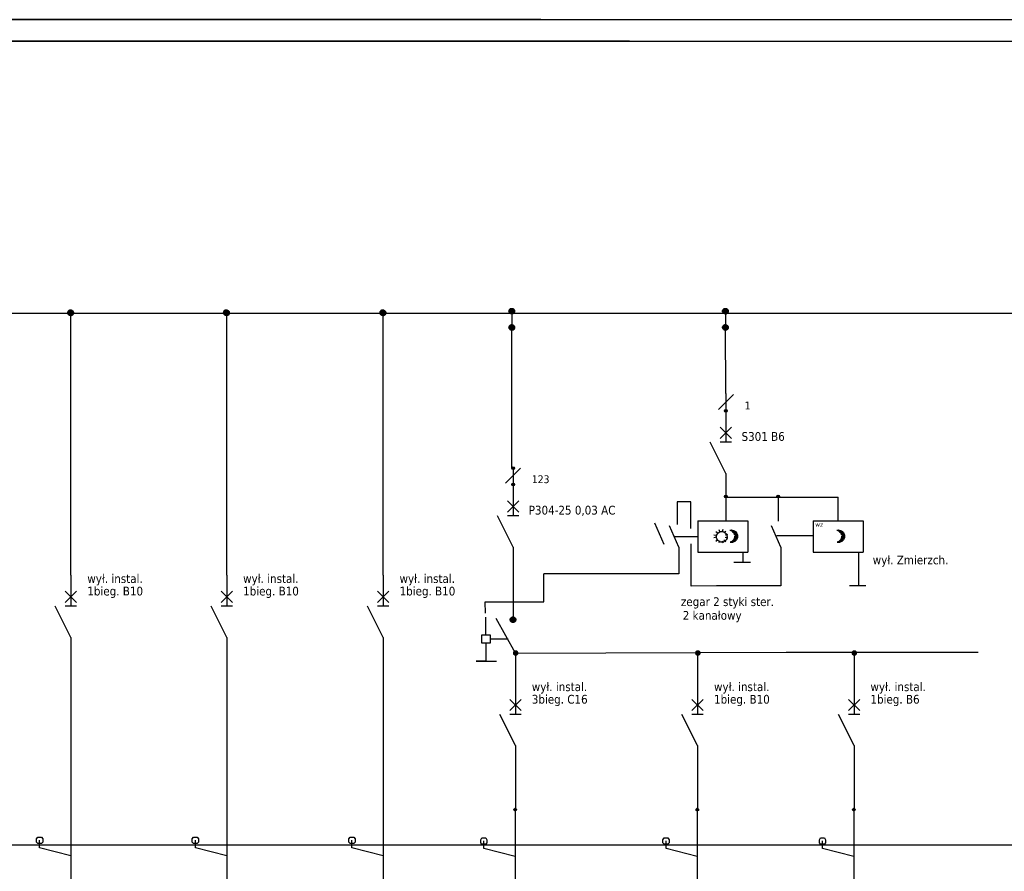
# Model space of a CAD drawing. Header units: millimetres. Extents: x 18084 to 52399, y 38174 to 56392.
# Tile 43 of 256: x 27337 to 28910, y 43605 to 44966. Entities that reach past the tile are written whole.
import ezdxf

# ---------------------------------------------------------------- set-up
doc = ezdxf.new("R2010")
doc.units = ezdxf.units.MM
doc.header["$LTSCALE"] = 100
doc.linetypes.add('ACAD_ISO03W100', pattern=[30, 12, -18])
doc.linetypes.add('DASHEDX2', pattern=[38.1, 25.4, -12.7])
for name, color, linetype in [('4', 7, 'Continuous'), ('5', 7, 'Continuous'), ('6', 7, 'Continuous'), ('el - schemat', 7, 'Continuous')]:
    doc.layers.add(name, color=color, linetype=linetype)
doc.layers.add('_M_TABELKA RZUT CAŁOŚCI', color=7, linetype='Continuous', lineweight=20)
doc.styles.add('TAHOMA', font='tahoma.ttf')
pattern_1 = [(45, (22172.10357, 57491.67625), (-0.0883883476, 0.0883883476), [])]
pattern_2 = [(45, (22172.10357, 57517.73807), (-0.0883883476, 0.0883883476), [])]
pattern_3 = [(45, (22513.53168, 57491.67625), (-0.0883883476, 0.0883883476), [])]
pattern_4 = [(45, (22513.53168, 57517.73807), (-0.0883883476, 0.0883883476), [])]

msp = doc.modelspace()

# ---------------------------------------------------------------- hatches: boundary and pattern name
at = {"linetype": 'Continuous'}
h = msp.add_hatch(dxfattribs=at)
h.set_pattern_fill('ANSI31', color=256, style=0)
h.set_pattern_definition([(45, (21467.11059, 57515.24115), (-0.0883883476, 0.0883883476), [])])
h.paths.add_polyline_path([(27413.5, 44497.6), (27413.6, 44496.8), (27413.9, 44495.9), (27414.3, 44495.1), (27414.8, 44494.4), (27415.5, 44493.9), (27416.3, 44493.5), (27417.1, 44493.2), (27418, 44493.1), (27418.9, 44493.2), (27419.7, 44493.5), (27420.5, 44493.9), (27421.2, 44494.4), (27421.8, 44495.1), (27422.2, 44495.9), (27422.4, 44496.8), (27422.5, 44497.6), (27422.4, 44498.5), (27422.2, 44499.4), (27421.8, 44500.1), (27421.2, 44500.8), (27420.5, 44501.4), (27419.7, 44501.8), (27418.9, 44502), (27418, 44502.1), (27417.1, 44502), (27416.3, 44501.8), (27415.5, 44501.4), (27414.8, 44500.8), (27414.3, 44500.1), (27413.9, 44499.4), (27413.6, 44498.5)])
h = msp.add_hatch(dxfattribs=at)
h.set_pattern_fill('ANSI31', color=256, style=0)
h.set_pattern_definition([(45, (21467.20641, 57515.08561), (-0.0883883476, 0.0883883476), [])])
h.paths.add_polyline_path([(27413.6, 44497.5), (27413.7, 44496.6), (27414, 44495.8), (27414.4, 44495), (27414.9, 44494.3), (27415.6, 44493.7), (27416.4, 44493.3), (27417.2, 44493.1), (27418.1, 44493), (27419, 44493.1), (27419.8, 44493.3), (27420.6, 44493.7), (27421.3, 44494.3), (27421.8, 44495), (27422.3, 44495.8), (27422.5, 44496.6), (27422.6, 44497.5), (27422.5, 44498.4), (27422.3, 44499.2), (27421.8, 44500), (27421.3, 44500.7), (27420.6, 44501.2), (27419.8, 44501.6), (27419, 44501.9), (27418.1, 44502), (27417.2, 44501.9), (27416.4, 44501.6), (27415.6, 44501.2), (27414.9, 44500.7), (27414.4, 44500), (27414, 44499.2), (27413.7, 44498.4)])
h = msp.add_hatch(dxfattribs=at)
h.set_pattern_fill('ANSI31', color=256, style=0)
h.set_pattern_definition([(45, (21716.11059, 57515.26297), (-0.0883883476, 0.0883883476), [])])
h.paths.add_polyline_path([(27662.5, 44497.7), (27662.6, 44496.8), (27662.9, 44495.9), (27663.3, 44495.2), (27663.8, 44494.5), (27664.5, 44493.9), (27665.3, 44493.5), (27666.1, 44493.2), (27667, 44493.2), (27667.9, 44493.2), (27668.7, 44493.5), (27669.5, 44493.9), (27670.2, 44494.5), (27670.8, 44495.2), (27671.2, 44495.9), (27671.4, 44496.8), (27671.5, 44497.7), (27671.4, 44498.5), (27671.2, 44499.4), (27670.8, 44500.2), (27670.2, 44500.8), (27669.5, 44501.4), (27668.7, 44501.8), (27667.9, 44502.1), (27667, 44502.2), (27666.1, 44502.1), (27665.3, 44501.8), (27664.5, 44501.4), (27663.8, 44500.8), (27663.3, 44500.2), (27662.9, 44499.4), (27662.6, 44498.5)])
h = msp.add_hatch(dxfattribs=at)
h.set_pattern_fill('ANSI31', color=256, style=0)
h.set_pattern_definition([(45, (21716.20641, 57515.10743), (-0.0883883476, 0.0883883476), [])])
h.paths.add_polyline_path([(27662.6, 44497.5), (27662.7, 44496.6), (27663, 44495.8), (27663.4, 44495), (27663.9, 44494.3), (27664.6, 44493.8), (27665.4, 44493.3), (27666.2, 44493.1), (27667.1, 44493), (27668, 44493.1), (27668.8, 44493.3), (27669.6, 44493.8), (27670.3, 44494.3), (27670.8, 44495), (27671.3, 44495.8), (27671.5, 44496.6), (27671.6, 44497.5), (27671.5, 44498.4), (27671.3, 44499.2), (27670.8, 44500), (27670.3, 44500.7), (27669.6, 44501.2), (27668.8, 44501.7), (27668, 44501.9), (27667.1, 44502), (27666.2, 44501.9), (27665.4, 44501.7), (27664.6, 44501.2), (27663.9, 44500.7), (27663.4, 44500), (27663, 44499.2), (27662.7, 44498.4)])
h = msp.add_hatch(dxfattribs=at)
h.set_pattern_fill('ANSI31', color=256, style=0)
h.set_pattern_definition([(45, (21966.11059, 57515.26297), (-0.0883883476, 0.0883883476), [])])
h.paths.add_polyline_path([(27912.5, 44497.7), (27912.6, 44496.8), (27912.9, 44495.9), (27913.3, 44495.2), (27913.8, 44494.5), (27914.5, 44493.9), (27915.3, 44493.5), (27916.1, 44493.2), (27917, 44493.2), (27917.9, 44493.2), (27918.7, 44493.5), (27919.5, 44493.9), (27920.2, 44494.5), (27920.8, 44495.2), (27921.2, 44495.9), (27921.4, 44496.8), (27921.5, 44497.7), (27921.4, 44498.5), (27921.2, 44499.4), (27920.8, 44500.2), (27920.2, 44500.8), (27919.5, 44501.4), (27918.7, 44501.8), (27917.9, 44502.1), (27917, 44502.2), (27916.1, 44502.1), (27915.3, 44501.8), (27914.5, 44501.4), (27913.8, 44500.8), (27913.3, 44500.2), (27912.9, 44499.4), (27912.6, 44498.5)])
h = msp.add_hatch(dxfattribs=at)
h.set_pattern_fill('ANSI31', color=256, style=0)
h.set_pattern_definition([(45, (21966.20641, 57515.10743), (-0.0883883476, 0.0883883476), [])])
h.paths.add_polyline_path([(27912.6, 44497.5), (27912.7, 44496.6), (27913, 44495.8), (27913.4, 44495), (27913.9, 44494.3), (27914.6, 44493.8), (27915.4, 44493.3), (27916.2, 44493.1), (27917.1, 44493), (27918, 44493.1), (27918.8, 44493.3), (27919.6, 44493.8), (27920.3, 44494.3), (27920.8, 44495), (27921.3, 44495.8), (27921.5, 44496.6), (27921.6, 44497.5), (27921.5, 44498.4), (27921.3, 44499.2), (27920.8, 44500), (27920.3, 44500.7), (27919.6, 44501.2), (27918.8, 44501.7), (27918, 44501.9), (27917.1, 44502), (27916.2, 44501.9), (27915.4, 44501.7), (27914.6, 44501.2), (27913.9, 44500.7), (27913.4, 44500), (27913, 44499.2), (27912.7, 44498.4)])
h = msp.add_hatch(dxfattribs=at)
h.set_pattern_fill('ANSI31', color=256, style=0)
h.set_pattern_definition(pattern_2)
h.paths.add_polyline_path([(28118.5, 44500.1), (28118.6, 44499.2), (28118.8, 44498.4), (28119.3, 44497.6), (28119.8, 44496.9), (28120.5, 44496.4), (28121.3, 44496), (28122.1, 44495.7), (28123, 44495.6), (28123.9, 44495.7), (28124.7, 44496), (28125.5, 44496.4), (28126.2, 44496.9), (28126.7, 44497.6), (28127.2, 44498.4), (28127.4, 44499.2), (28127.5, 44500.1), (28127.4, 44501), (28127.2, 44501.8), (28126.7, 44502.6), (28126.2, 44503.3), (28125.5, 44503.9), (28124.7, 44504.3), (28123.9, 44504.5), (28123, 44504.6), (28122.1, 44504.5), (28121.3, 44504.3), (28120.5, 44503.9), (28119.8, 44503.3), (28119.3, 44502.6), (28118.8, 44501.8), (28118.6, 44501)])
h = msp.add_hatch(dxfattribs=at)
h.set_pattern_fill('ANSI31', color=256, style=0)
h.set_pattern_definition(pattern_2)
h.paths.add_polyline_path([(28118.5, 44500.1), (28118.6, 44499.2), (28118.8, 44498.4), (28119.3, 44497.6), (28119.8, 44496.9), (28120.5, 44496.4), (28121.3, 44496), (28122.1, 44495.7), (28123, 44495.6), (28123.9, 44495.7), (28124.7, 44496), (28125.5, 44496.4), (28126.2, 44496.9), (28126.7, 44497.6), (28127.2, 44498.4), (28127.4, 44499.2), (28127.5, 44500.1), (28127.4, 44501), (28127.2, 44501.8), (28126.7, 44502.6), (28126.2, 44503.3), (28125.5, 44503.9), (28124.7, 44504.3), (28123.9, 44504.5), (28123, 44504.6), (28122.1, 44504.5), (28121.3, 44504.3), (28120.5, 44503.9), (28119.8, 44503.3), (28119.3, 44502.6), (28118.8, 44501.8), (28118.6, 44501)])
h = msp.add_hatch(dxfattribs=at)
h.set_pattern_fill('ANSI31', color=256, style=0)
h.set_pattern_definition(pattern_4)
h.paths.add_polyline_path([(28459.9, 44500.1), (28460, 44499.2), (28460.3, 44498.4), (28460.7, 44497.6), (28461.3, 44496.9), (28461.9, 44496.4), (28462.7, 44496), (28463.6, 44495.7), (28464.4, 44495.6), (28465.3, 44495.7), (28466.2, 44496), (28466.9, 44496.4), (28467.6, 44496.9), (28468.2, 44497.6), (28468.6, 44498.4), (28468.8, 44499.2), (28468.9, 44500.1), (28468.8, 44501), (28468.6, 44501.8), (28468.2, 44502.6), (28467.6, 44503.3), (28466.9, 44503.9), (28466.2, 44504.3), (28465.3, 44504.5), (28464.4, 44504.6), (28463.6, 44504.5), (28462.7, 44504.3), (28461.9, 44503.9), (28461.3, 44503.3), (28460.7, 44502.6), (28460.3, 44501.8), (28460, 44501)])
h = msp.add_hatch(dxfattribs=at)
h.set_pattern_fill('ANSI31', color=256, style=0)
h.set_pattern_definition(pattern_4)
h.paths.add_polyline_path([(28459.9, 44500.1), (28460, 44499.2), (28460.3, 44498.4), (28460.7, 44497.6), (28461.3, 44496.9), (28461.9, 44496.4), (28462.7, 44496), (28463.6, 44495.7), (28464.4, 44495.6), (28465.3, 44495.7), (28466.2, 44496), (28466.9, 44496.4), (28467.6, 44496.9), (28468.2, 44497.6), (28468.6, 44498.4), (28468.8, 44499.2), (28468.9, 44500.1), (28468.8, 44501), (28468.6, 44501.8), (28468.2, 44502.6), (28467.6, 44503.3), (28466.9, 44503.9), (28466.2, 44504.3), (28465.3, 44504.5), (28464.4, 44504.6), (28463.6, 44504.5), (28462.7, 44504.3), (28461.9, 44503.9), (28461.3, 44503.3), (28460.7, 44502.6), (28460.3, 44501.8), (28460, 44501)])
h = msp.add_hatch(dxfattribs=at)
h.set_pattern_fill('ANSI31', color=256, style=0)
h.set_pattern_definition(pattern_1)
h.paths.add_polyline_path([(28118.5, 44474.1), (28118.6, 44473.2), (28118.8, 44472.3), (28119.3, 44471.6), (28119.8, 44470.9), (28120.5, 44470.3), (28121.3, 44469.9), (28122.1, 44469.7), (28123, 44469.6), (28123.9, 44469.7), (28124.7, 44469.9), (28125.5, 44470.3), (28126.2, 44470.9), (28126.7, 44471.6), (28127.2, 44472.3), (28127.4, 44473.2), (28127.5, 44474.1), (28127.4, 44474.9), (28127.2, 44475.8), (28126.7, 44476.6), (28126.2, 44477.2), (28125.5, 44477.8), (28124.7, 44478.2), (28123.9, 44478.5), (28123, 44478.6), (28122.1, 44478.5), (28121.3, 44478.2), (28120.5, 44477.8), (28119.8, 44477.2), (28119.3, 44476.6), (28118.8, 44475.8), (28118.6, 44474.9)])
h = msp.add_hatch(dxfattribs=at)
h.set_pattern_fill('ANSI31', color=256, style=0)
h.set_pattern_definition(pattern_1)
h.paths.add_polyline_path([(28118.5, 44474.1), (28118.6, 44473.2), (28118.8, 44472.3), (28119.3, 44471.6), (28119.8, 44470.9), (28120.5, 44470.3), (28121.3, 44469.9), (28122.1, 44469.7), (28123, 44469.6), (28123.9, 44469.7), (28124.7, 44469.9), (28125.5, 44470.3), (28126.2, 44470.9), (28126.7, 44471.6), (28127.2, 44472.3), (28127.4, 44473.2), (28127.5, 44474.1), (28127.4, 44474.9), (28127.2, 44475.8), (28126.7, 44476.6), (28126.2, 44477.2), (28125.5, 44477.8), (28124.7, 44478.2), (28123.9, 44478.5), (28123, 44478.6), (28122.1, 44478.5), (28121.3, 44478.2), (28120.5, 44477.8), (28119.8, 44477.2), (28119.3, 44476.6), (28118.8, 44475.8), (28118.6, 44474.9)])
h = msp.add_hatch(dxfattribs=at)
h.set_pattern_fill('ANSI31', color=256, style=0)
h.set_pattern_definition(pattern_3)
h.paths.add_polyline_path([(28459.9, 44474.1), (28460, 44473.2), (28460.3, 44472.3), (28460.7, 44471.6), (28461.3, 44470.9), (28461.9, 44470.3), (28462.7, 44469.9), (28463.6, 44469.7), (28464.4, 44469.6), (28465.3, 44469.7), (28466.2, 44469.9), (28466.9, 44470.3), (28467.6, 44470.9), (28468.2, 44471.6), (28468.6, 44472.3), (28468.8, 44473.2), (28468.9, 44474.1), (28468.8, 44474.9), (28468.6, 44475.8), (28468.2, 44476.6), (28467.6, 44477.2), (28466.9, 44477.8), (28466.2, 44478.2), (28465.3, 44478.5), (28464.4, 44478.6), (28463.6, 44478.5), (28462.7, 44478.2), (28461.9, 44477.8), (28461.3, 44477.2), (28460.7, 44476.6), (28460.3, 44475.8), (28460, 44474.9)])
h = msp.add_hatch(dxfattribs=at)
h.set_pattern_fill('ANSI31', color=256, style=0)
h.set_pattern_definition(pattern_3)
h.paths.add_polyline_path([(28459.9, 44474.1), (28460, 44473.2), (28460.3, 44472.3), (28460.7, 44471.6), (28461.3, 44470.9), (28461.9, 44470.3), (28462.7, 44469.9), (28463.6, 44469.7), (28464.4, 44469.6), (28465.3, 44469.7), (28466.2, 44469.9), (28466.9, 44470.3), (28467.6, 44470.9), (28468.2, 44471.6), (28468.6, 44472.3), (28468.8, 44473.2), (28468.9, 44474.1), (28468.8, 44474.9), (28468.6, 44475.8), (28468.2, 44476.6), (28467.6, 44477.2), (28466.9, 44477.8), (28466.2, 44478.2), (28465.3, 44478.5), (28464.4, 44478.6), (28463.6, 44478.5), (28462.7, 44478.2), (28461.9, 44477.8), (28461.3, 44477.2), (28460.7, 44476.6), (28460.3, 44475.8), (28460, 44474.9)])
h = msp.add_hatch(color=256, dxfattribs=at)
h.set_gradient(color1=(0, 0, 255), color2=(0, 0, 153), one_color=1, tint=0.3)
edge = h.paths.add_edge_path()
edge.add_ellipse((28465.2, 44340.8), major_axis=(2.18, 0), ratio=1, start_angle=0, end_angle=360)
h = msp.add_hatch(color=256, dxfattribs=at)
h.set_gradient(color1=(0, 0, 255), color2=(0, 0, 153), one_color=1, tint=0.3)
edge = h.paths.add_edge_path()
edge.add_ellipse((28125.1, 44249), major_axis=(2.18, 0), ratio=1, start_angle=0, end_angle=360)
h = msp.add_hatch(color=256, dxfattribs=at)
h.set_gradient(color1=(0, 0, 255), color2=(0, 0, 153), one_color=1, tint=0.3)
edge = h.paths.add_edge_path()
edge.add_ellipse((28125.1, 44223), major_axis=(2.18, 0), ratio=1, start_angle=0, end_angle=360)
h = msp.add_hatch(color=256, dxfattribs=at)
h.set_gradient(color1=(0, 0, 255), color2=(0, 0, 153), one_color=1, tint=0.3)
edge = h.paths.add_edge_path()
edge.add_arc((28465.1, 44204.1), 2.18, 0, 360)
h = msp.add_hatch(color=256, dxfattribs=at)
h.set_gradient(color1=(0, 0, 255), color2=(0, 0, 153), one_color=1, tint=0.3)
edge = h.paths.add_edge_path()
edge.add_ellipse((28465.2, 44203.8), major_axis=(2.18, 0), ratio=1, start_angle=0, end_angle=360)
h = msp.add_hatch(color=256, dxfattribs=at)
h.set_gradient(color1=(0, 0, 255), color2=(0, 0, 153), one_color=1, tint=0.3)
edge = h.paths.add_edge_path()
edge.add_arc((28548.8, 44204.1), 2.18, 0, 360)
h = msp.add_hatch(color=256, dxfattribs=at)
h.set_gradient(color1=(0, 0, 255), color2=(0, 0, 153), one_color=1, tint=0.3)
edge = h.paths.add_edge_path()
edge.add_ellipse((28548.9, 44203.8), major_axis=(2.18, 0), ratio=1, start_angle=0, end_angle=360)
h = msp.add_hatch(color=256, dxfattribs=at)
h.set_gradient(color1=(0, 0, 255), color2=(0, 0, 153), one_color=1, tint=0.3)
h.paths.add_polyline_path([(28120.5, 44006.8), (28120.5, 44005.9), (28120.8, 44005.1), (28121.2, 44004.3), (28121.8, 44003.6), (28122.5, 44003.1), (28123.2, 44002.7), (28124.1, 44002.4), (28125, 44002.3), (28125.8, 44002.4), (28126.7, 44002.7), (28127.5, 44003.1), (28128.1, 44003.6), (28128.7, 44004.3), (28129.1, 44005.1), (28129.4, 44005.9), (28129.5, 44006.8), (28129.4, 44007.7), (28129.1, 44008.5), (28128.7, 44009.3), (28128.1, 44010), (28127.5, 44010.6), (28126.7, 44011), (28125.8, 44011.2), (28125, 44011.3), (28124.1, 44011.2), (28123.2, 44011), (28122.5, 44010.6), (28121.8, 44010), (28121.2, 44009.3), (28120.8, 44008.5), (28120.5, 44007.7)])
h = msp.add_hatch(color=256, dxfattribs=at)
h.set_gradient(color1=(0, 0, 255), color2=(0, 0, 153), one_color=1, tint=0.3)
h.paths.add_polyline_path([(28133.7, 43953.6), (28133.6, 43952.7), (28133.3, 43951.9), (28132.9, 43951.1), (28132.4, 43950.4), (28131.7, 43949.9), (28130.9, 43949.5), (28130.1, 43949.2), (28129.2, 43949.1), (28128.3, 43949.2), (28127.5, 43949.5), (28126.7, 43949.9), (28126, 43950.4), (28125.4, 43951.1), (28125, 43951.9), (28124.8, 43952.7), (28124.7, 43953.6), (28124.8, 43954.5), (28125, 43955.3), (28125.4, 43956.1), (28126, 43956.8), (28126.7, 43957.4), (28127.5, 43957.8), (28128.3, 43958), (28129.2, 43958.1), (28130.1, 43958), (28130.9, 43957.8), (28131.7, 43957.4), (28132.4, 43956.8), (28132.9, 43956.1), (28133.3, 43955.3), (28133.6, 43954.5)])
h = msp.add_hatch(color=256, dxfattribs=at)
h.set_gradient(color1=(0, 0, 255), color2=(0, 0, 153), one_color=1, tint=0.3)
h.paths.add_polyline_path([(28424.9, 43953.6), (28424.8, 43952.7), (28424.5, 43951.9), (28424.1, 43951.1), (28423.5, 43950.4), (28422.9, 43949.9), (28422.1, 43949.5), (28421.2, 43949.2), (28420.4, 43949.1), (28419.5, 43949.2), (28418.6, 43949.5), (28417.9, 43949.9), (28417.2, 43950.4), (28416.6, 43951.1), (28416.2, 43951.9), (28416, 43952.7), (28415.9, 43953.6), (28416, 43954.5), (28416.2, 43955.3), (28416.6, 43956.1), (28417.2, 43956.8), (28417.9, 43957.4), (28418.6, 43957.8), (28419.5, 43958), (28420.4, 43958.1), (28421.2, 43958), (28422.1, 43957.8), (28422.9, 43957.4), (28423.5, 43956.8), (28424.1, 43956.1), (28424.5, 43955.3), (28424.8, 43954.5)])
h = msp.add_hatch(color=256, dxfattribs=at)
h.set_gradient(color1=(0, 0, 255), color2=(0, 0, 153), one_color=1, tint=0.3)
h.paths.add_polyline_path([(28674.9, 43953.6), (28674.8, 43952.7), (28674.5, 43951.9), (28674.1, 43951.1), (28673.5, 43950.4), (28672.9, 43949.9), (28672.1, 43949.5), (28671.2, 43949.2), (28670.4, 43949.1), (28669.5, 43949.2), (28668.6, 43949.5), (28667.9, 43949.9), (28667.2, 43950.4), (28666.6, 43951.1), (28666.2, 43951.9), (28666, 43952.7), (28665.9, 43953.6), (28666, 43954.5), (28666.2, 43955.3), (28666.6, 43956.1), (28667.2, 43956.8), (28667.9, 43957.4), (28668.6, 43957.8), (28669.5, 43958), (28670.4, 43958.1), (28671.2, 43958), (28672.1, 43957.8), (28672.9, 43957.4), (28673.5, 43956.8), (28674.1, 43956.1), (28674.5, 43955.3), (28674.8, 43954.5)])
h = msp.add_hatch(color=256, dxfattribs=at)
h.set_gradient(color1=(0, 0, 255), color2=(0, 0, 153), one_color=1, tint=0.3)
edge = h.paths.add_edge_path()
edge.add_ellipse((28128.3, 43703.2), major_axis=(2.18, 0), ratio=1, start_angle=0, end_angle=360)
h = msp.add_hatch(color=256, dxfattribs=at)
h.set_gradient(color1=(0, 0, 255), color2=(0, 0, 153), one_color=1, tint=0.3)
edge = h.paths.add_edge_path()
edge.add_ellipse((28419.5, 43703.2), major_axis=(2.18, 0), ratio=1, start_angle=0, end_angle=360)
h = msp.add_hatch(color=256, dxfattribs=at)
h.set_gradient(color1=(0, 0, 255), color2=(0, 0, 153), one_color=1, tint=0.3)
edge = h.paths.add_edge_path()
edge.add_ellipse((28669.5, 43703.2), major_axis=(2.18, 0), ratio=1, start_angle=0, end_angle=360)

# ---------------------------------------------------------------- linework, layer by layer
for p, q in [((24910.1, 44932), (34295.4, 44930.1)), ((25026.7, 44932), (34412, 44930.1)), ((26019.2, 44932), (35404.5, 44930.1)), ((26180.5, 44932), (35565.8, 44930.1))]:
    msp.add_line(p, q, dxfattribs=at)
for p, q in [((27418.5, 44078.3), (27418.5, 44497.8)), ((27667.5, 44078.3), (27667.5, 44497.8)), ((27917.5, 44078.3), (27917.5, 44497.8)), ((28478, 44098.6), (28504.3, 44098.6)), ((28662.6, 44061.4), (28688.9, 44061.4)), ((28081.8, 43982.5), (28081.8, 44010.8)), ((28081.8, 43969.6), (28081.8, 43940.6)), ((28065.9, 43940.6), (28098.4, 43940.6)), ((28081.8, 43940.6), (28065.9, 43940.6))]:
    msp.add_line(p, q)
at = {"linetype": 'DASHEDX2'}
for p, q in [((28465.8, 44202.9), (28553.6, 44202.9)), ((28553.6, 44202.9), (28644.6, 44202.9)), ((28644.6, 44164.8), (28644.6, 44202.9)), ((28546.5, 44141.7), (28603.6, 44141.7)), ((28553.1, 44060.8), (28450, 44060.8)), ((28088.6, 43976.1), (28117.2, 43976.1))]:
    msp.add_line(p, q, dxfattribs=at)
at = {"linetype": 'ACAD_ISO03W100'}
for p, q in [((28387.5, 44195.2), (28387.5, 44159.2)), ((28409.3, 44195.2), (28387.5, 44195.2)), ((28409.3, 44152.5), (28409.3, 44195.2)), ((28390.1, 44122.8), (28390.1, 44080.1)), ((28409.9, 44060.5), (28409.9, 44128.3)), ((28390.1, 44080.1), (28174.2, 44080.1)), ((28174.2, 44035.2), (28174.2, 44080.1)), ((28081.1, 44017.1), (28080.3, 44035.2)), ((28080.3, 44035.2), (28174.2, 44035.2))]:
    msp.add_line(p, q, dxfattribs=at)
at = {"color": 0}
for p, q in [((28450, 44060.8), (28409.9, 44060.5)), ((28125.1, 44049), (28125.1, 44011.1)), ((28128.8, 43954), (28128.8, 43905.5)), ((28128.9, 43953.5), (28561.4, 43954.7)), ((28420, 43954), (28420, 43905.5)), ((28670, 43954), (28670, 43905.5))]:
    msp.add_line(p, q, dxfattribs=at)
at = {"linetype": 'DASHEDX2'}
msp.add_lwpolyline([(28074.9, 43982.5), (28088.6, 43982.5), (28088.6, 43969.6), (28074.9, 43969.6)], close=True, dxfattribs=at)
at = {"linetype": 'Continuous'}
for centre in [(28465.2, 44340.8), (28125.1, 44249), (28125.1, 44223), (28465.2, 44203.8), (28548.9, 44203.8), (28128.3, 43703.2), (28419.5, 43703.2), (28669.5, 43703.2)]:
    msp.add_circle(centre, 2.18, dxfattribs=at)
at = {"layer": '4', "color": 252}
for points in [[(28123, 44500.6), (28123, 44475.6)], [(28123, 44500.6), (28123, 44475.6)], [(28464.5, 44500.6), (28464.5, 44475.6)], [(28464.5, 44500.6), (28464.5, 44475.6)]]:
    msp.add_lwpolyline(points, dxfattribs=at)
at = {"layer": '4', "color": 7}
for points in [[(28453.2, 44342.8), (28477.2, 44366.8)], [(28465.2, 44368.4), (28465.2, 44341.8)], [(28113.1, 44225), (28137.1, 44249)], [(28125.1, 44249), (28125.1, 44224)], [(28465.2, 44228.8), (28465.2, 44203.8)], [(28125.1, 44074), (28125.1, 44049)], [(27418.5, 43929.3), (27418.5, 43904.3)], [(27667.5, 43929.3), (27667.5, 43904.3)], [(27917.5, 43929.3), (27917.5, 43904.3)], [(27418.5, 43904.3), (27418.5, 43579.3)], [(27667.5, 43904.3), (27667.5, 43579.3)], [(27917.5, 43904.3), (27917.5, 43579.3)], [(28128.8, 43805.5), (28128.8, 43704.3)], [(28420, 43805.5), (28420, 43704.3)], [(28670, 43805.5), (28670, 43704.3)], [(28128.3, 43703.2), (28128.3, 43578.2)], [(28419.5, 43703.2), (28419.5, 43578.2)], [(28669.5, 43703.2), (28669.5, 43578.2)], [(27368.5, 43642.3), (27368.5, 43654.3)], [(27617.5, 43642.3), (27617.5, 43654.3)], [(27867.5, 43642.3), (27867.5, 43654.3)], [(28078.3, 43641.2), (28078.3, 43653.2)], [(28369.5, 43641.2), (28369.5, 43653.2)], [(28619.5, 43641.2), (28619.5, 43653.2)], [(24682.1, 43647), (32805.9, 43647)], [(24959, 43647), (33082.9, 43647)], [(25406.1, 43647), (33530, 43647)], [(25692.5, 43647), (33816.3, 43647)], [(26285.5, 43647), (34409.3, 43647)], [(27418.5, 43629.3), (27368.5, 43642.3)], [(27667.5, 43629.3), (27617.5, 43642.3)], [(27917.5, 43629.3), (27867.5, 43642.3)], [(28128.3, 43628.2), (28078.3, 43641.2)], [(28419.5, 43628.2), (28369.5, 43641.2)], [(28669.5, 43628.2), (28619.5, 43641.2)]]:
    msp.add_lwpolyline(points, dxfattribs=at)
for points in [[(27373.5, 43654.3), (27373.5, 43651.3), (27371.5, 43649.3), (27368.5, 43649.3), (27365.5, 43649.3), (27363.5, 43651.3), (27363.5, 43654.3), (27363.5, 43656.3), (27365.5, 43659.3), (27368.5, 43659.3), (27371.5, 43659.3), (27373.5, 43656.3), (27373.5, 43654.3)], [(27622.5, 43654.3), (27622.5, 43651.3), (27620.5, 43649.3), (27617.5, 43649.3), (27614.5, 43649.3), (27612.5, 43651.3), (27612.5, 43654.3), (27612.5, 43656.3), (27614.5, 43659.3), (27617.5, 43659.3), (27620.5, 43659.3), (27622.5, 43656.3), (27622.5, 43654.3)], [(27872.5, 43654.3), (27872.5, 43651.3), (27870.5, 43649.3), (27867.5, 43649.3), (27864.5, 43649.3), (27862.5, 43651.3), (27862.5, 43654.3), (27862.5, 43656.3), (27864.5, 43659.3), (27867.5, 43659.3), (27870.5, 43659.3), (27872.5, 43656.3), (27872.5, 43654.3)], [(28083.3, 43653.2), (28083.3, 43650.2), (28081.3, 43648.2), (28078.3, 43648.2), (28075.3, 43648.2), (28073.3, 43650.2), (28073.3, 43653.2), (28073.3, 43655.2), (28075.3, 43658.2), (28078.3, 43658.2), (28081.3, 43658.2), (28083.3, 43655.2), (28083.3, 43653.2)], [(28374.5, 43653.2), (28374.5, 43650.2), (28372.5, 43648.2), (28369.5, 43648.2), (28366.5, 43648.2), (28364.5, 43650.2), (28364.5, 43653.2), (28364.5, 43655.2), (28366.5, 43658.2), (28369.5, 43658.2), (28372.5, 43658.2), (28374.5, 43655.2), (28374.5, 43653.2)], [(28624.5, 43653.2), (28624.5, 43650.2), (28622.5, 43648.2), (28619.5, 43648.2), (28616.5, 43648.2), (28614.5, 43650.2), (28614.5, 43653.2), (28614.5, 43655.2), (28616.5, 43658.2), (28619.5, 43658.2), (28622.5, 43658.2), (28624.5, 43655.2), (28624.5, 43653.2)]]:
    msp.add_lwpolyline(points, close=True, dxfattribs=at)
at = {"layer": '5'}
for p, q in [((26245.7, 44966.1), (30445.7, 44966.1)), ((28169.6, 44966.1), (26250, 44966.1)), ((28310.6, 44932), (26391, 44931.8)), ((28310.6, 44932), (30375.7, 44931.8)), ((26732.9, 44496.8), (32844.4, 44496.8)), ((27387.3, 44496.8), (33498.8, 44496.8)), ((28298.2, 44496.8), (34409.7, 44496.8)), ((28122.9, 44249), (28122.9, 44395.6))]:
    msp.add_line(p, q, dxfattribs=at)
at = {"layer": '6', "color": 7}
for points in [[(27422.5, 44497.6), (27422.4, 44496.8), (27422.2, 44495.9), (27421.8, 44495.1), (27421.2, 44494.4), (27420.5, 44493.9), (27419.7, 44493.5), (27418.9, 44493.2), (27418, 44493.1), (27417.1, 44493.2), (27416.3, 44493.5), (27415.5, 44493.9), (27414.8, 44494.4), (27414.3, 44495.1), (27413.9, 44495.9), (27413.6, 44496.8), (27413.5, 44497.6), (27413.6, 44498.5), (27413.9, 44499.4), (27414.3, 44500.1), (27414.8, 44500.8), (27415.5, 44501.4), (27416.3, 44501.8), (27417.1, 44502), (27418, 44502.1), (27418.9, 44502), (27419.7, 44501.8), (27420.5, 44501.4), (27421.2, 44500.8), (27421.8, 44500.1), (27422.2, 44499.4), (27422.4, 44498.5), (27422.5, 44497.6)], [(27422.6, 44497.5), (27422.5, 44496.6), (27422.3, 44495.8), (27421.8, 44495), (27421.3, 44494.3), (27420.6, 44493.7), (27419.8, 44493.3), (27419, 44493.1), (27418.1, 44493), (27417.2, 44493.1), (27416.4, 44493.3), (27415.6, 44493.7), (27414.9, 44494.3), (27414.4, 44495), (27414, 44495.8), (27413.7, 44496.6), (27413.6, 44497.5), (27413.7, 44498.4), (27414, 44499.2), (27414.4, 44500), (27414.9, 44500.7), (27415.6, 44501.2), (27416.4, 44501.6), (27417.2, 44501.9), (27418.1, 44502), (27419, 44501.9), (27419.8, 44501.6), (27420.6, 44501.2), (27421.3, 44500.7), (27421.8, 44500), (27422.3, 44499.2), (27422.5, 44498.4), (27422.6, 44497.5)], [(27671.5, 44497.7), (27671.4, 44496.8), (27671.2, 44495.9), (27670.8, 44495.2), (27670.2, 44494.5), (27669.5, 44493.9), (27668.7, 44493.5), (27667.9, 44493.2), (27667, 44493.2), (27666.1, 44493.2), (27665.3, 44493.5), (27664.5, 44493.9), (27663.8, 44494.5), (27663.3, 44495.2), (27662.9, 44495.9), (27662.6, 44496.8), (27662.5, 44497.7), (27662.6, 44498.5), (27662.9, 44499.4), (27663.3, 44500.2), (27663.8, 44500.8), (27664.5, 44501.4), (27665.3, 44501.8), (27666.1, 44502.1), (27667, 44502.2), (27667.9, 44502.1), (27668.7, 44501.8), (27669.5, 44501.4), (27670.2, 44500.8), (27670.8, 44500.2), (27671.2, 44499.4), (27671.4, 44498.5), (27671.5, 44497.7)], [(27671.6, 44497.5), (27671.5, 44496.6), (27671.3, 44495.8), (27670.8, 44495), (27670.3, 44494.3), (27669.6, 44493.8), (27668.8, 44493.3), (27668, 44493.1), (27667.1, 44493), (27666.2, 44493.1), (27665.4, 44493.3), (27664.6, 44493.8), (27663.9, 44494.3), (27663.4, 44495), (27663, 44495.8), (27662.7, 44496.6), (27662.6, 44497.5), (27662.7, 44498.4), (27663, 44499.2), (27663.4, 44500), (27663.9, 44500.7), (27664.6, 44501.2), (27665.4, 44501.7), (27666.2, 44501.9), (27667.1, 44502), (27668, 44501.9), (27668.8, 44501.7), (27669.6, 44501.2), (27670.3, 44500.7), (27670.8, 44500), (27671.3, 44499.2), (27671.5, 44498.4), (27671.6, 44497.5)], [(27921.5, 44497.7), (27921.4, 44496.8), (27921.2, 44495.9), (27920.8, 44495.2), (27920.2, 44494.5), (27919.5, 44493.9), (27918.7, 44493.5), (27917.9, 44493.2), (27917, 44493.2), (27916.1, 44493.2), (27915.3, 44493.5), (27914.5, 44493.9), (27913.8, 44494.5), (27913.3, 44495.2), (27912.9, 44495.9), (27912.6, 44496.8), (27912.5, 44497.7), (27912.6, 44498.5), (27912.9, 44499.4), (27913.3, 44500.2), (27913.8, 44500.8), (27914.5, 44501.4), (27915.3, 44501.8), (27916.1, 44502.1), (27917, 44502.2), (27917.9, 44502.1), (27918.7, 44501.8), (27919.5, 44501.4), (27920.2, 44500.8), (27920.8, 44500.2), (27921.2, 44499.4), (27921.4, 44498.5), (27921.5, 44497.7)], [(27921.6, 44497.5), (27921.5, 44496.6), (27921.3, 44495.8), (27920.8, 44495), (27920.3, 44494.3), (27919.6, 44493.8), (27918.8, 44493.3), (27918, 44493.1), (27917.1, 44493), (27916.2, 44493.1), (27915.4, 44493.3), (27914.6, 44493.8), (27913.9, 44494.3), (27913.4, 44495), (27913, 44495.8), (27912.7, 44496.6), (27912.6, 44497.5), (27912.7, 44498.4), (27913, 44499.2), (27913.4, 44500), (27913.9, 44500.7), (27914.6, 44501.2), (27915.4, 44501.7), (27916.2, 44501.9), (27917.1, 44502), (27918, 44501.9), (27918.8, 44501.7), (27919.6, 44501.2), (27920.3, 44500.7), (27920.8, 44500), (27921.3, 44499.2), (27921.5, 44498.4), (27921.6, 44497.5)], [(28127.5, 44500.1), (28127.4, 44499.2), (28127.2, 44498.4), (28126.7, 44497.6), (28126.2, 44496.9), (28125.5, 44496.4), (28124.7, 44496), (28123.9, 44495.7), (28123, 44495.6), (28122.1, 44495.7), (28121.3, 44496), (28120.5, 44496.4), (28119.8, 44496.9), (28119.3, 44497.6), (28118.8, 44498.4), (28118.6, 44499.2), (28118.5, 44500.1), (28118.6, 44501), (28118.8, 44501.8), (28119.3, 44502.6), (28119.8, 44503.3), (28120.5, 44503.9), (28121.3, 44504.3), (28122.1, 44504.5), (28123, 44504.6), (28123.9, 44504.5), (28124.7, 44504.3), (28125.5, 44503.9), (28126.2, 44503.3), (28126.7, 44502.6), (28127.2, 44501.8), (28127.4, 44501), (28127.5, 44500.1)], [(28127.5, 44500.1), (28127.4, 44499.2), (28127.2, 44498.4), (28126.7, 44497.6), (28126.2, 44496.9), (28125.5, 44496.4), (28124.7, 44496), (28123.9, 44495.7), (28123, 44495.6), (28122.1, 44495.7), (28121.3, 44496), (28120.5, 44496.4), (28119.8, 44496.9), (28119.3, 44497.6), (28118.8, 44498.4), (28118.6, 44499.2), (28118.5, 44500.1), (28118.6, 44501), (28118.8, 44501.8), (28119.3, 44502.6), (28119.8, 44503.3), (28120.5, 44503.9), (28121.3, 44504.3), (28122.1, 44504.5), (28123, 44504.6), (28123.9, 44504.5), (28124.7, 44504.3), (28125.5, 44503.9), (28126.2, 44503.3), (28126.7, 44502.6), (28127.2, 44501.8), (28127.4, 44501), (28127.5, 44500.1)], [(28468.9, 44500.1), (28468.8, 44499.2), (28468.6, 44498.4), (28468.2, 44497.6), (28467.6, 44496.9), (28466.9, 44496.4), (28466.2, 44496), (28465.3, 44495.7), (28464.4, 44495.6), (28463.6, 44495.7), (28462.7, 44496), (28461.9, 44496.4), (28461.3, 44496.9), (28460.7, 44497.6), (28460.3, 44498.4), (28460, 44499.2), (28459.9, 44500.1), (28460, 44501), (28460.3, 44501.8), (28460.7, 44502.6), (28461.3, 44503.3), (28461.9, 44503.9), (28462.7, 44504.3), (28463.6, 44504.5), (28464.4, 44504.6), (28465.3, 44504.5), (28466.2, 44504.3), (28466.9, 44503.9), (28467.6, 44503.3), (28468.2, 44502.6), (28468.6, 44501.8), (28468.8, 44501), (28468.9, 44500.1)], [(28468.9, 44500.1), (28468.8, 44499.2), (28468.6, 44498.4), (28468.2, 44497.6), (28467.6, 44496.9), (28466.9, 44496.4), (28466.2, 44496), (28465.3, 44495.7), (28464.4, 44495.6), (28463.6, 44495.7), (28462.7, 44496), (28461.9, 44496.4), (28461.3, 44496.9), (28460.7, 44497.6), (28460.3, 44498.4), (28460, 44499.2), (28459.9, 44500.1), (28460, 44501), (28460.3, 44501.8), (28460.7, 44502.6), (28461.3, 44503.3), (28461.9, 44503.9), (28462.7, 44504.3), (28463.6, 44504.5), (28464.4, 44504.6), (28465.3, 44504.5), (28466.2, 44504.3), (28466.9, 44503.9), (28467.6, 44503.3), (28468.2, 44502.6), (28468.6, 44501.8), (28468.8, 44501), (28468.9, 44500.1)], [(28127.5, 44474.1), (28127.4, 44473.2), (28127.2, 44472.3), (28126.7, 44471.6), (28126.2, 44470.9), (28125.5, 44470.3), (28124.7, 44469.9), (28123.9, 44469.7), (28123, 44469.6), (28122.1, 44469.7), (28121.3, 44469.9), (28120.5, 44470.3), (28119.8, 44470.9), (28119.3, 44471.6), (28118.8, 44472.3), (28118.6, 44473.2), (28118.5, 44474.1), (28118.6, 44474.9), (28118.8, 44475.8), (28119.3, 44476.6), (28119.8, 44477.2), (28120.5, 44477.8), (28121.3, 44478.2), (28122.1, 44478.5), (28123, 44478.6), (28123.9, 44478.5), (28124.7, 44478.2), (28125.5, 44477.8), (28126.2, 44477.2), (28126.7, 44476.6), (28127.2, 44475.8), (28127.4, 44474.9), (28127.5, 44474.1)], [(28127.5, 44474.1), (28127.4, 44473.2), (28127.2, 44472.3), (28126.7, 44471.6), (28126.2, 44470.9), (28125.5, 44470.3), (28124.7, 44469.9), (28123.9, 44469.7), (28123, 44469.6), (28122.1, 44469.7), (28121.3, 44469.9), (28120.5, 44470.3), (28119.8, 44470.9), (28119.3, 44471.6), (28118.8, 44472.3), (28118.6, 44473.2), (28118.5, 44474.1), (28118.6, 44474.9), (28118.8, 44475.8), (28119.3, 44476.6), (28119.8, 44477.2), (28120.5, 44477.8), (28121.3, 44478.2), (28122.1, 44478.5), (28123, 44478.6), (28123.9, 44478.5), (28124.7, 44478.2), (28125.5, 44477.8), (28126.2, 44477.2), (28126.7, 44476.6), (28127.2, 44475.8), (28127.4, 44474.9), (28127.5, 44474.1)], [(28468.9, 44474.1), (28468.8, 44473.2), (28468.6, 44472.3), (28468.2, 44471.6), (28467.6, 44470.9), (28466.9, 44470.3), (28466.2, 44469.9), (28465.3, 44469.7), (28464.4, 44469.6), (28463.6, 44469.7), (28462.7, 44469.9), (28461.9, 44470.3), (28461.3, 44470.9), (28460.7, 44471.6), (28460.3, 44472.3), (28460, 44473.2), (28459.9, 44474.1), (28460, 44474.9), (28460.3, 44475.8), (28460.7, 44476.6), (28461.3, 44477.2), (28461.9, 44477.8), (28462.7, 44478.2), (28463.6, 44478.5), (28464.4, 44478.6), (28465.3, 44478.5), (28466.2, 44478.2), (28466.9, 44477.8), (28467.6, 44477.2), (28468.2, 44476.6), (28468.6, 44475.8), (28468.8, 44474.9), (28468.9, 44474.1)], [(28468.9, 44474.1), (28468.8, 44473.2), (28468.6, 44472.3), (28468.2, 44471.6), (28467.6, 44470.9), (28466.9, 44470.3), (28466.2, 44469.9), (28465.3, 44469.7), (28464.4, 44469.6), (28463.6, 44469.7), (28462.7, 44469.9), (28461.9, 44470.3), (28461.3, 44470.9), (28460.7, 44471.6), (28460.3, 44472.3), (28460, 44473.2), (28459.9, 44474.1), (28460, 44474.9), (28460.3, 44475.8), (28460.7, 44476.6), (28461.3, 44477.2), (28461.9, 44477.8), (28462.7, 44478.2), (28463.6, 44478.5), (28464.4, 44478.6), (28465.3, 44478.5), (28466.2, 44478.2), (28466.9, 44477.8), (28467.6, 44477.2), (28468.2, 44476.6), (28468.6, 44475.8), (28468.8, 44474.9), (28468.9, 44474.1)], [(28467.1, 44139.3), (28466.9, 44137.6), (28466.5, 44136.1), (28465.7, 44134.6), (28464.6, 44133.3), (28463.3, 44132.2), (28461.9, 44131.5), (28460.3, 44131), (28458.6, 44130.8), (28456.9, 44131), (28455.4, 44131.5), (28453.9, 44132.2), (28452.6, 44133.3), (28451.5, 44134.6), (28450.8, 44136.1), (28450.3, 44137.6), (28450.1, 44139.3), (28450.3, 44141), (28450.8, 44142.6), (28451.5, 44144), (28452.6, 44145.3), (28453.9, 44146.4), (28455.4, 44147.2), (28456.9, 44147.6), (28458.6, 44147.8), (28460.3, 44147.6), (28461.9, 44147.2), (28463.3, 44146.4), (28464.6, 44145.3), (28465.7, 44144), (28466.5, 44142.6), (28466.9, 44141), (28467.1, 44139.3)], [(28129.5, 44006.8), (28129.4, 44005.9), (28129.1, 44005.1), (28128.7, 44004.3), (28128.1, 44003.6), (28127.5, 44003.1), (28126.7, 44002.7), (28125.8, 44002.4), (28125, 44002.3), (28124.1, 44002.4), (28123.2, 44002.7), (28122.5, 44003.1), (28121.8, 44003.6), (28121.2, 44004.3), (28120.8, 44005.1), (28120.5, 44005.9), (28120.5, 44006.8), (28120.5, 44007.7), (28120.8, 44008.5), (28121.2, 44009.3), (28121.8, 44010), (28122.5, 44010.6), (28123.2, 44011), (28124.1, 44011.2), (28125, 44011.3), (28125.8, 44011.2), (28126.7, 44011), (28127.5, 44010.6), (28128.1, 44010), (28128.7, 44009.3), (28129.1, 44008.5), (28129.4, 44007.7), (28129.5, 44006.8)]]:
    msp.add_lwpolyline(points, close=True, dxfattribs=at)
for points in [[(28465.2, 44340.8), (28465.2, 44290.8)], [(28474.2, 44296.8), (28456.2, 44314.8)], [(28456.2, 44296.8), (28474.2, 44314.8)], [(28465.2, 44240.8), (28440.2, 44290.8)], [(28474.2, 44290.8), (28456.2, 44290.8)], [(28465.2, 44240.8), (28465.2, 44190.8)], [(28125.1, 44223), (28125.1, 44173)], [(28465.1, 44204.1), (28465.1, 44164.5)], [(28548.8, 44204.1), (28548.8, 44164.5)], [(28134.1, 44179), (28116.1, 44197)], [(28116.1, 44179), (28134.1, 44197)], [(28125.1, 44123), (28100.1, 44173)], [(28134.1, 44173), (28116.1, 44173)], [(28366.6, 44127.3), (28351.6, 44161.3)], [(28390.1, 44122.8), (28375.1, 44156.8)], [(28420.1, 44164.8), (28420.1, 44114.8)], [(28420.1, 44164.8), (28500.1, 44164.8)], [(28500.1, 44164.8), (28500.1, 44114.8)], [(28553.1, 44122.8), (28538.1, 44156.8)], [(28604.6, 44164.8), (28604.6, 44114.8)], [(28604.6, 44164.8), (28684.6, 44164.8)], [(28684.6, 44164.8), (28684.6, 44114.8)], [(28383.2, 44139.8), (28420.1, 44139.8)], [(28446.1, 44142.8), (28450.1, 44141.8)], [(28450.1, 44138.8), (28446.1, 44137.8)], [(28449.1, 44147.8), (28452.1, 44145.8)], [(28454.1, 44150.8), (28455.1, 44147.8)], [(28460.1, 44150.8), (28459.1, 44147.8)], [(28465.1, 44147.8), (28462.1, 44145.8)], [(28468.1, 44142.8), (28464.1, 44141.8)], [(28464.1, 44138.8), (28468.1, 44137.8)], [(28471.4, 44150), (28473.4, 44150.3), (28475.3, 44150.2), (28477.2, 44149.7), (28478.9, 44148.8), (28480.5, 44147.7), (28481.8, 44146.2), (28482.8, 44144.6), (28483.5, 44142.7), (28483.7, 44140.8)], [(28471.4, 44150), (28473.3, 44149.3), (28475, 44148.3), (28476.4, 44147), (28477.6, 44145.5), (28478.4, 44143.7), (28478.9, 44141.8)], [(28471.4, 44150), (28473.3, 44149.7), (28475.1, 44149), (28476.7, 44148.1), (28478.1, 44146.8), (28479.2, 44145.3), (28480, 44143.5), (28480.5, 44141.7), (28480.6, 44139.8), (28480.3, 44137.9), (28479.6, 44136.1), (28478.7, 44134.5), (28477.4, 44133.1), (28475.9, 44132), (28474.2, 44131.2), (28472.3, 44130.7)], [(28471.4, 44149.9), (28473.3, 44150), (28475.2, 44149.6), (28476.9, 44149), (28478.5, 44147.9), (28479.9, 44146.6), (28481, 44145.1), (28481.8, 44143.4), (28482.2, 44141.5), (28482.2, 44139.6), (28481.9, 44137.7), (28481.2, 44136), (28480.2, 44134.4), (28478.9, 44133), (28477.4, 44131.9), (28475.7, 44131.1), (28473.8, 44130.7), (28471.9, 44130.7)], [(28483.7, 44140.3), (28483.6, 44138.4), (28483, 44136.5), (28482.1, 44134.8), (28480.8, 44133.3), (28479.3, 44132), (28477.6, 44131.1), (28475.8, 44130.5), (28473.8, 44130.3), (28471.9, 44130.5)], [(28479, 44140.3), (28478.8, 44138.4), (28478.2, 44136.5), (28477.3, 44134.8), (28476.1, 44133.3), (28474.6, 44132), (28472.9, 44131.1)], [(28642.5, 44150), (28644.4, 44150.3), (28646.4, 44150.2), (28648.3, 44149.7), (28650, 44148.8), (28651.6, 44147.7), (28652.9, 44146.2), (28653.9, 44144.6), (28654.5, 44142.7), (28654.8, 44140.8)], [(28642.5, 44150), (28644.4, 44149.3), (28646, 44148.3), (28647.5, 44147), (28648.6, 44145.5), (28649.5, 44143.7), (28649.9, 44141.8)], [(28642.5, 44150), (28644.4, 44149.7), (28646.2, 44149), (28647.8, 44148.1), (28649.2, 44146.8), (28650.3, 44145.3), (28651.1, 44143.5), (28651.5, 44141.7), (28651.6, 44139.8), (28651.3, 44137.9), (28650.7, 44136.1), (28649.7, 44134.5), (28648.5, 44133.1), (28646.9, 44132), (28645.2, 44131.2), (28643.4, 44130.7)], [(28642.5, 44149.9), (28644.4, 44150), (28646.2, 44149.6), (28648, 44149), (28649.6, 44147.9), (28651, 44146.6), (28652.1, 44145.1), (28652.8, 44143.4), (28653.3, 44141.5), (28653.3, 44139.6), (28653, 44137.7), (28652.3, 44136), (28651.3, 44134.4), (28650, 44133), (28648.5, 44131.9), (28646.7, 44131.1), (28644.9, 44130.7), (28643, 44130.7)], [(28654.8, 44140.3), (28654.6, 44138.4), (28654.1, 44136.5), (28653.1, 44134.8), (28651.9, 44133.3), (28650.4, 44132), (28648.7, 44131.1), (28646.8, 44130.5), (28644.9, 44130.3), (28643, 44130.5)], [(28650.1, 44140.3), (28649.9, 44138.4), (28649.3, 44136.5), (28648.4, 44134.8), (28647.1, 44133.3), (28645.6, 44132), (28643.9, 44131.1)], [(28125.1, 44123), (28125.1, 44073)], [(28452.1, 44134.8), (28449.1, 44131.8)], [(28455.1, 44132.8), (28454.1, 44129.8)], [(28459.1, 44132.8), (28460.1, 44129.8)], [(28462.1, 44134.8), (28465.1, 44131.8)], [(28553.1, 44122.8), (28553.1, 44060.8)], [(28420.1, 44114.8), (28500.1, 44114.8)], [(28492.5, 44114.2), (28492.5, 44098.6)], [(28604.6, 44114.8), (28684.6, 44114.8)], [(28677.1, 44114.2), (28677.1, 44061.1)], [(27418.5, 44078.3), (27418.5, 44028.3)], [(27667.5, 44078.3), (27667.5, 44028.3)], [(27917.5, 44078.3), (27917.5, 44028.3)], [(27427.5, 44034.3), (27409.5, 44052.3)], [(27409.5, 44034.3), (27427.5, 44052.3)], [(27676.5, 44034.3), (27658.5, 44052.3)], [(27658.5, 44034.3), (27676.5, 44052.3)], [(27926.5, 44034.3), (27908.5, 44052.3)], [(27908.5, 44034.3), (27926.5, 44052.3)], [(27418.5, 43978.3), (27393.5, 44028.3)], [(27427.5, 44028.3), (27409.5, 44028.3)], [(27667.5, 43978.3), (27642.5, 44028.3)], [(27676.5, 44028.3), (27658.5, 44028.3)], [(27917.5, 43978.3), (27892.5, 44028.3)], [(27926.5, 44028.3), (27908.5, 44028.3)], [(28128.9, 43953.5), (28098.3, 44008.6)], [(27418.5, 43978.3), (27418.5, 43928.3)], [(27667.5, 43978.3), (27667.5, 43928.3)], [(27917.5, 43978.3), (27917.5, 43928.3)], [(28128.8, 43905.5), (28128.8, 43855.5)], [(28420, 43905.5), (28420, 43855.5)], [(28670, 43905.5), (28670, 43855.5)], [(28137.8, 43861.5), (28119.8, 43879.5)], [(28119.8, 43861.5), (28137.8, 43879.5)], [(28429, 43861.5), (28411, 43879.5)], [(28411, 43861.5), (28429, 43879.5)], [(28679, 43861.5), (28661, 43879.5)], [(28661, 43861.5), (28679, 43879.5)], [(28128.8, 43805.5), (28103.8, 43855.5)], [(28137.8, 43855.5), (28119.8, 43855.5)], [(28420, 43805.5), (28395, 43855.5)], [(28429, 43855.5), (28411, 43855.5)], [(28670, 43805.5), (28645, 43855.5)], [(28679, 43855.5), (28661, 43855.5)]]:
    msp.add_lwpolyline(points, dxfattribs=at)
at = {"layer": '_M_TABELKA RZUT CAŁOŚCI', "color": 1, "linetype": 'Continuous'}
for p, q in [((24769.1, 44966.1), (34315.7, 44964.4)), ((24885.7, 44966.1), (34432.3, 44964.4)), ((25878.2, 44966.1), (35424.8, 44964.4))]:
    msp.add_line(p, q, dxfattribs=at)
at = {"layer": 'el - schemat', "linetype": 'ByBlock', "lineweight": -2}
for p, q in [((28122.9, 44395.6), (28123, 44475.6)), ((28465.2, 44368.4), (28464.5, 44475.6)), ((28561.4, 43954.7), (28868.3, 43954.7))]:
    msp.add_line(p, q, dxfattribs=at)

# ---------------------------------------------------------------- texts
at = {"layer": '4', "style": 'TAHOMA'}
for s, height, p in [('1', 12.5, (28495.2, 44343)), ('123', 12.5, (28155.1, 44225.2)), ('wz', 7.5, (28608, 44155.4))]:
    msp.add_text(s, height=height, dxfattribs=at).set_placement(p)
at = {"layer": '5', "style": 'TAHOMA'}
for s, p in [('S301 B6', (28490.2, 44292.8)), ('P304-25 0,03 AC', (28150.1, 44175)), ('wył. Zmierzch.', (28699.8, 44095.4)), ('wył. instal.', (27444.7, 44065.6)), ('wył. instal.', (27693.7, 44065.6)), ('wył. instal.', (27943.7, 44065.6)), ('1bieg. B10', (27444.7, 44045.6)), ('1bieg. B10', (27693.7, 44045.6)), ('1bieg. B10', (27943.7, 44045.6)), ('zegar 2 styki ster.', (28393.3, 44028.7)), ('2 kanałowy', (28396.2, 44006.8)), ('wył. instal.', (28155, 43892.7)), ('wył. instal.', (28446.2, 43892.7)), ('wył. instal.', (28696.2, 43892.7)), ('3bieg. C16', (28155, 43872.7)), ('1bieg. B10', (28446.2, 43872.7)), ('1bieg. B6', (28696.2, 43872.7))]:
    msp.add_text(s, height=14, dxfattribs=at).set_placement(p)

doc.saveas('drawing.dxf')
